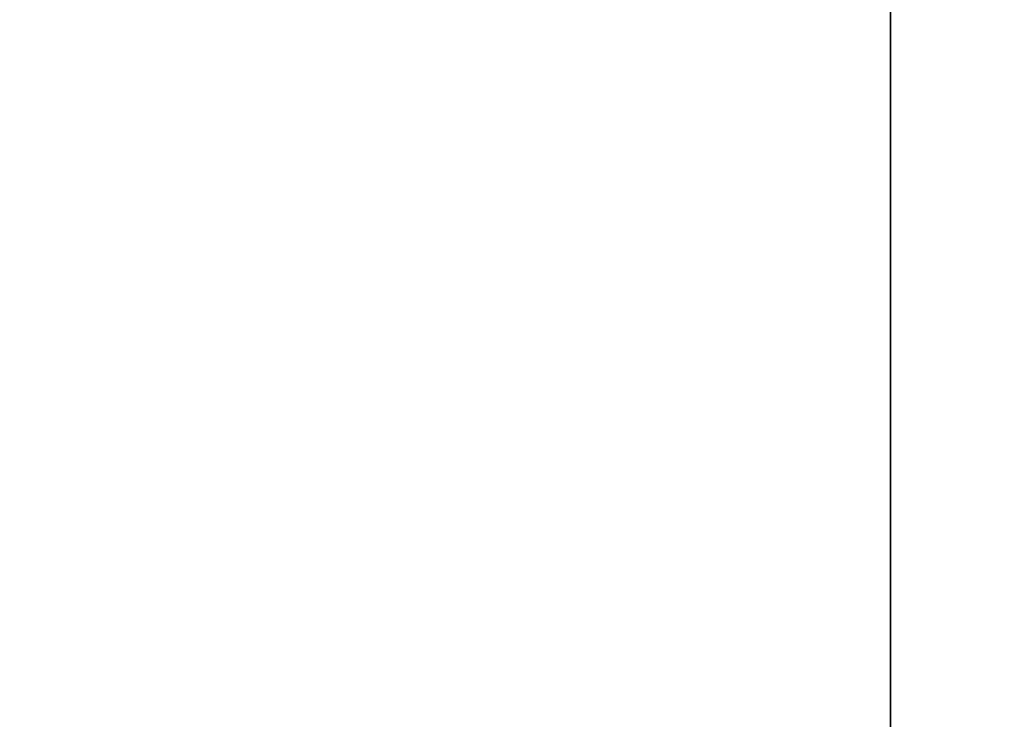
# Model space of a CAD drawing. Header units: millimetres. Extents: x 549 to 1049, y -22 to 79.
# Tile 34 of 127: x 657.884421 to 657.884828, y 47.987024 to 47.987313. Entities that reach past the tile are written whole.
import ezdxf

# ---------------------------------------------------------------- set-up
doc = ezdxf.new("R2010")
doc.units = ezdxf.units.MM
doc.header["$LTSCALE"] = 41.718519
doc.layers.add('34', color=7, linetype='CONTINUOUS')
doc.layers.add('35', color=7, linetype='CONTINUOUS')

msp = doc.modelspace()

# ---------------------------------------------------------------- linework, layer by layer
at = {"layer": '34', "color": 44, "linetype": 'Continuous', "true_color": 0x8c7500}
for points in [[(658.10055307, 77.39743011, 136.2806055), (651.48677579, -22.00256989, 140.95091806), (651.48677579, 77.39743011, 140.95091806), (658.10055307, 77.39743011, 136.2806055)], [(658.10055307, -22.00256989, 136.2806055), (651.48677579, -22.00256989, 140.95091806), (658.10055307, 77.39743011, 136.2806055), (658.10055307, -22.00256989, 136.2806055)]]:
    msp.add_3dface(points, dxfattribs=at)
at = {"layer": '35', "color": 44, "linetype": 'Continuous', "true_color": 0x8c7500}
for points in [[(651.27588846, 77.39743011, 544.50539396), (657.88478095, -22.00256989, 549.18261635), (657.88478095, 77.39743011, 549.18261635), (651.27588846, 77.39743011, 544.50539396)], [(651.27588846, -22.00256989, 544.50539396), (657.88478095, -22.00256989, 549.18261635), (651.27588846, 77.39743011, 544.50539396), (651.27588846, -22.00256989, 544.50539396)], [(657.88478095, -22.00256989, 549.18261635), (664.64166484, -22.00256989, 553.64337743), (657.88478095, 77.39743011, 549.18261635), (657.88478095, -22.00256989, 549.18261635)], [(657.88478095, 77.39743011, 549.18261635), (664.64166484, -22.00256989, 553.64337743), (664.64166484, 77.39743011, 553.64337743), (657.88478095, 77.39743011, 549.18261635)]]:
    msp.add_3dface(points, dxfattribs=at)

doc.saveas('drawing.dxf')
